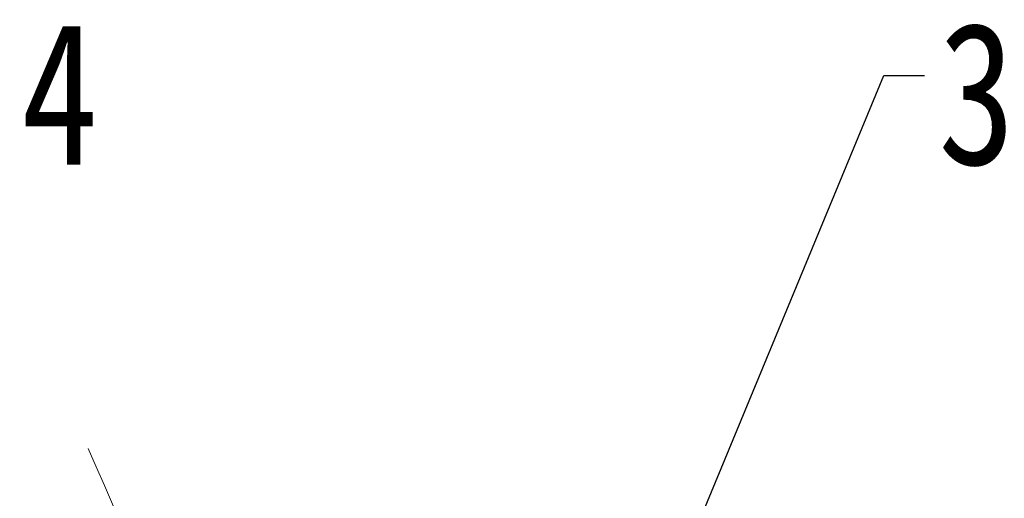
# Model space of a CAD drawing. Header units: millimetres. Extents: x 3378 to 3879, y -297 to 55.
# Tile 30 of 31: x 3759 to 3796, y 2 to 19. Entities that reach past the tile are written whole.
import ezdxf

# ---------------------------------------------------------------- set-up
doc = ezdxf.new("R2010")
doc.units = ezdxf.units.MM
doc.linetypes.add('PHANTOM2', pattern=[31.75, 15.875, -3.175, 3.175, -3.175, 3.175, -3.175])
doc.styles.get("Standard").update_dxf_attribs({"font": '仿宋_GB2312.ttf', "width": 0.8})
doc.dimstyles.new('副本 ISO-5', dxfattribs={"dimtxt": 3, "dimasz": 1.5, "dimexe": 1, "dimexo": 0.625, "dimgap": 0.5, "dimtad": 1, "dimtoh": 1, "dimdsep": 46, "dimtxsty": 'Standard', "dimcen": 2.5, "dimadec": 0, "dimazin": 0, "dimtfac": 1, "dimtmove": 0, "dimatfit": 3, "dimfxl": 0, "dimarcsym": 0})

msp = doc.modelspace()

# ---------------------------------------------------------------- linework, layer by layer
at = {"color": 3, "linetype": 'PHANTOM2', "lineweight": 9, "ltscale": 0.2}
for points in [[(3761.779, 3.65), (3764.478, -7.145), (3758.694, -20.409), (3761.931, -31.875)], [(3757.54, 2.743), (3760.239, -8.053), (3754.455, -21.316), (3757.692, -32.783)]]:
    msp.add_spline(points, degree=3, dxfattribs=at)

# ---------------------------------------------------------------- texts
at = {"color": 5, "lineweight": 9, "char_height": 5.25, "width": 3.28134, "attachment_point": 1}
for s, insert in [('4', (3759.298, 19.371)), ('3', (3793.139, 19.371))]:
    msp.add_mtext(s, dxfattribs=dict(at, insert=insert))

# ---------------------------------------------------------------- leaders
at = {"color": 5, "lineweight": 9}
msp.add_leader([(3783.906, -0.076), (3791.139, 17.403), (3792.639, 17.403)], dimstyle='副本 ISO-5', override={"dimgap": 0.5, "dimtad": 0, "dimldrblk": 'Dot'}, dxfattribs=at)

doc.saveas('drawing.dxf')
